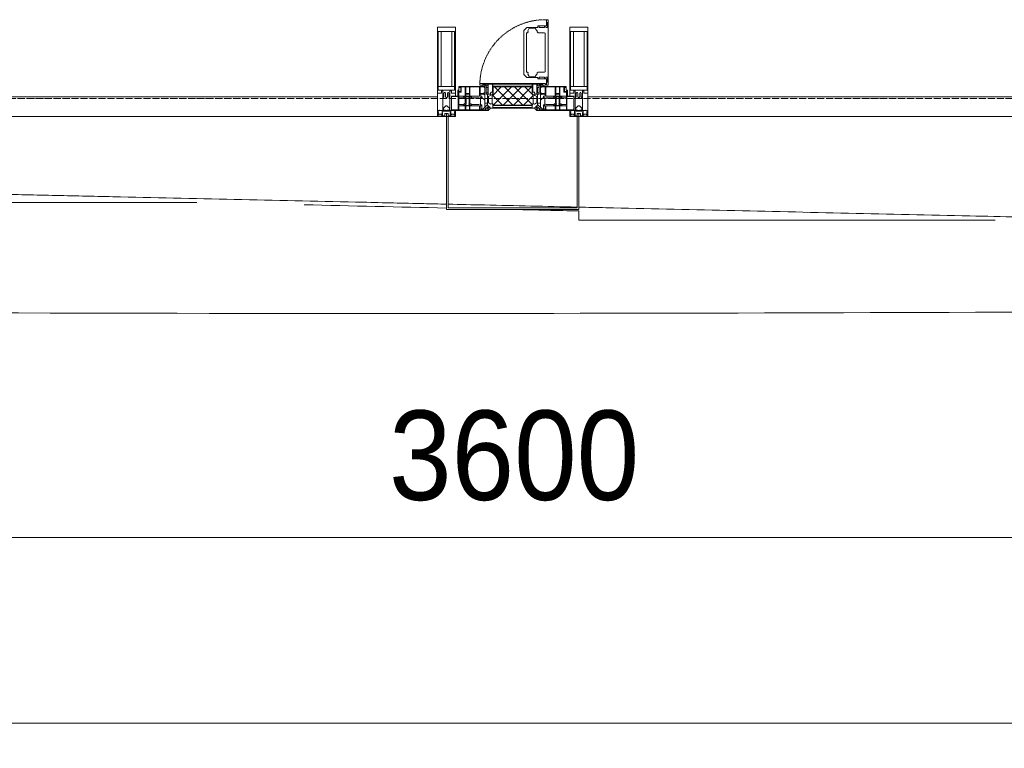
# Model space of a CAD drawing. Header units: millimetres. Extents: x 5617 to 109543, y 7718 to 202726.
# Tile 14 of 84: x 37237 to 39988, y 13585 to 15621. Entities that reach past the tile are written whole.
import ezdxf

# ---------------------------------------------------------------- set-up
doc = ezdxf.new("R2010")
doc.units = ezdxf.units.MM
doc.linetypes.add('-D1-02х01', pattern=[3, 2, -1])
doc.linetypes.add('ADSK_Линия сетки', pattern=[25, 20, -2.5, 0, -2.5])
for name, color, linetype, lineweight in [('Импосты витража', 7, 'Continuous', 18), ('Колонны', 7, 'Continuous', 18), ('Окна', 7, 'Continuous', 18), ('Оси', 7, 'Continuous', 9), ('Панели витража', 7, 'Continuous', 18), ('Размеры', 7, 'Continuous', 9), ('Размеры-100', 7, 'Continuous', 9), ('Форма', 7, 'Continuous', 18), ('Формообразующий элемент-перекрытие', 7, 'Continuous', 18), ('Элементы узлов', 7, 'Continuous', 18)]:
    doc.layers.add(name, color=color, linetype=linetype, lineweight=lineweight)
doc.styles.add('Arial', font='arial.ttf', dxfattribs={"width": 0.9, "height": 250})
doc.dimstyles.new('Основной_2_5_мм', dxfattribs={"dimscale": 304.8, "dimtxt": 255.06485, "dimasz": 0.463911, "dimexe": 0.492126, "dimexo": 0.492126, "dimgap": 0.098425, "dimtad": 1, "dimdec": 0, "dimdsep": 46, "dimtxsty": 'Arial', "dimblk1": 'OBLIQUE', "dimblk2": 'OBLIQUE', "dimsah": 1, "dimcen": 0.09, "dimdle": 0.492126, "dimazin": 2, "dimtfac": 1, "dimtdec": 4, "dimtix": 1, "dimtmove": 0, "dimatfit": 3, "dimfxl": 1, "dimtvp": 1, "dimtolj": 1, "dimtzin": 0, "dimlwd": 20, "dimlwe": 20, "dimarcsym": 2})

# ---------------------------------------------------------------- blocks, each defined once
blk = doc.blocks.new('System Panel - A_PAN_Glass-7508020-МКСС_К4_L16_54_900_')
at = {"layer": 'Панели витража', "color": 253, "lineweight": 5, "true_color": 0xaaaaaa}
for p, q in [((656.25, 55), (-656.25, 55)), ((-656.25, 55), (-656.25, 0)), ((656.25, 0), (656.25, 55)), ((-656.25, 0), (656.25, 0))]:
    blk.add_line(p, q, dxfattribs=at)
blk = doc.blocks.new('A_PAN_Створка - 383мм-V57-МКСС_К4_L16_54_900_')
at = {"layer": 'Панели витража', "lineweight": 5}
h = blk.add_hatch(dxfattribs=at)
h.set_pattern_fill('FP_8', color=256, style=0, pattern_type=2)
h.set_pattern_definition([(45, (-109750, -15350), (-14.1421356, 14.1421356), []), (135, (-109750, -15350), (-14.1421356, -14.1421356), [])])
h.paths.add_polyline_path([(54.5, 31.8), (54.9, 34.1), (57.2, 36.4), (57.2, 60.8), (54.6, 63.4), (53.6, 82.7), (-54.6, 81.8), (-54.6, 63.4), (-57.2, 60.8), (-57.2, 36.4), (-54.9, 34.1), (-54.5, 31.8)])
at = {"layer": 'Окна', "lineweight": 5}
for p, q in [((39.7, 249), (31.1, 240.4)), ((70.1, 249), (39.7, 249)), ((70.1, 252.9), (70.1, 249)), ((95.1, 252.9), (70.1, 252.9)), ((74.1, 248.4), (74.1, 252.9)), ((89.1, 248.4), (74.1, 248.4)), ((89.1, 252.9), (89.1, 248.4)), ((93.1, 248.4), (93.1, 252.9)), ((97.9, 248.4), (93.1, 248.4)), ((95.1, 270.5), (95.1, 252.9)), ((99.6, 270.5), (95.1, 270.5)), ((97.9, 262.4), (95.1, 262.4)), ((97.9, 262.4), (97.9, 248.4)), ((99.6, 270.5), (99.6, 87.5)), ((31.1, 117.6), (31.1, 240.4)), ((41.4, 234.2), (39.1, 233.8)), ((39.1, 179), (39.1, 233.8)), ((41.4, 234.2), (43.5, 236.3)), ((45, 244.7), (42.3, 239.8)), ((42.3, 239.8), (43.5, 236.3)), ((45.9, 246.8), (45, 244.7)), ((63.3, 246.8), (45.9, 246.8)), ((64.1, 245), (63.3, 246.8)), ((64.1, 245), (66.7, 241)), ((66.7, 241), (68.6, 239.7)), ((68.6, 239.7), (68.6, 236.4)), ((68.6, 236.4), (71.1, 233.9)), ((71.1, 233.9), (89.5, 233.9)), ((89.5, 233.9), (90.6, 232.8)), ((90.6, 125.2), (90.6, 232.8)), ((39.1, 179), (39.1, 124.2)), ((39.7, 109), (31.1, 117.6)), ((41.4, 123.8), (39.1, 124.2)), ((41.4, 123.8), (43.5, 121.7)), ((42.3, 118.2), (43.5, 121.7)), ((45, 113.3), (42.3, 118.2)), ((45.9, 111.2), (45, 113.3)), ((63.3, 111.2), (45.9, 111.2)), ((64.1, 113), (63.3, 111.2)), ((64.1, 113), (66.7, 117)), ((66.7, 117), (68.6, 118.3)), ((68.6, 121.6), (71.1, 124.1)), ((68.6, 118.3), (68.6, 121.6)), ((71.1, 124.1), (89.5, 124.1)), ((89.5, 124.1), (90.6, 125.2)), ((-150, 84), (-78, 84)), ((-150, 73.5), (-150, 84)), ((-91.5, 92), (91.5, 92)), ((-91.5, 87.5), (-91.5, 92)), ((-73.9, 87.5), (-91.5, 87.5)), ((-78, 84), (-78, 23.5)), ((-73.9, 62.5), (-73.9, 87.5)), ((70.1, 109), (39.7, 109)), ((70.1, 105.1), (70.1, 109)), ((95.1, 105.1), (70.1, 105.1)), ((73.9, 87.5), (73.9, 62.5)), ((91.5, 87.5), (73.9, 87.5)), ((74.1, 109.6), (74.1, 105.1)), ((89.1, 109.6), (74.1, 109.6)), ((78, 84), (150, 84)), ((78, 23.5), (78, 84)), ((89.1, 105.1), (89.1, 109.6)), ((91.5, 92), (91.5, 87.5)), ((93.1, 109.6), (93.1, 105.1)), ((97.9, 109.6), (93.1, 109.6)), ((95.1, 87.5), (95.1, 105.1)), ((97.9, 95.6), (95.1, 95.6)), ((99.6, 87.5), (95.1, 87.5)), ((97.9, 95.6), (97.9, 109.6)), ((150, 84), (150, 73.5)), ((-171, 57), (-156, 57)), ((-171, 17), (-171, 57)), ((-153, 73.5), (-150, 73.5)), ((-153, 60), (-153, 73.5)), ((-70, 62.5), (-73.9, 62.5)), ((-70, 32.1), (-70, 62.5)), ((70, 62.5), (70, 32.1)), ((73.9, 62.5), (70, 62.5)), ((150, 73.5), (153, 73.5)), ((153, 73.5), (153, 60)), ((156, 57), (171, 57)), ((171, 57), (171, 17)), ((-61.4, 23.5), (-70, 32.1)), ((70, 32.1), (61.4, 23.5)), ((-67.9, 17), (-171, 17)), ((-78, 23.5), (-67.9, 23.5)), ((-67.9, 23.5), (-64.6, 26.8)), ((-67.9, 17), (-67.9, 23.5)), ((-61.4, 23.5), (-67.9, 17)), ((-64.6, 26.8), (-61.4, 23.5)), ((61.4, 23.5), (-61.4, 23.5)), ((61.4, 23.5), (64.6, 26.8)), ((67.9, 17), (61.4, 23.5)), ((64.6, 26.8), (67.9, 23.5)), ((67.9, 23.5), (67.9, 17)), ((67.9, 23.5), (78, 23.5)), ((171, 17), (67.9, 17))]:
    blk.add_line(p, q, dxfattribs=at)
at = {"layer": 'Окна', "color": 253, "lineweight": 5, "true_color": 0xaaaaaa}
for p, q in [((-85, 84), (-85, 87.5)), ((-85, 87.5), (-78, 87.5)), ((-78, 84), (-85, 84)), ((-78, 87.5), (-78, 84)), ((78, 87.5), (78, 84)), ((85, 87.5), (78, 87.5)), ((78, 84), (85, 84)), ((85, 84), (85, 87.5)), ((-171, 55.5), (-152, 55.5)), ((-152, 20), (-152, 73.5)), ((-150.5, 69.5), (-150.5, 73.5)), ((-145, 69.5), (-150.5, 69.5)), ((-150.5, 33.6), (-150.5, 68)), ((-150.5, 68), (-143.5, 68)), ((-150.5, 56.6), (-132.4, 56.6)), ((-148.5, 82.5), (-132.4, 82.5)), ((-148.5, 81), (-148.5, 82.5)), ((-143.5, 81), (-148.5, 81)), ((-145, 69.5), (-145, 79.5)), ((-143.5, 68), (-143.5, 81)), ((-132.4, 56.6), (-132.4, 82.5)), ((-131, 82.5), (-120.8, 82.5)), ((-131, 82.5), (-131, 64.6)), ((-131, 64.6), (-120.8, 64.6)), ((-131, 56.5), (-131, 62.6)), ((-120.8, 62.6), (-131, 62.6)), ((-131, 56.5), (-120.8, 56.5)), ((-131, 55.1), (-131, 52.7)), ((-120.8, 55.1), (-131, 55.1)), ((-120.8, 82.5), (-120.8, 64.6)), ((-120.8, 56.5), (-120.8, 62.6)), ((-120.8, 55.1), (-120.8, 52.7)), ((-119.3, 82.5), (-92.5, 82.5)), ((-119.3, 56.6), (-119.3, 82.5)), ((-92.5, 56.6), (-119.3, 56.6)), ((-92.5, 56.6), (-92.5, 82.5)), ((-90.8, 82.5), (-79.5, 82.5)), ((-90.8, 64.6), (-90.8, 82.5)), ((-80.1, 64.6), (-90.8, 64.6)), ((-90.8, 62.7), (-90.8, 56.6)), ((-80.4, 62.7), (-90.8, 62.7)), ((-90.8, 56.6), (-85.9, 56.6)), ((-85.9, 56.6), (-85.9, 53.5)), ((-80.4, 61.1), (-80.4, 62.7)), ((-78, 61.1), (-80.4, 61.1)), ((-80.1, 66.1), (-80.1, 64.6)), ((-78, 66.1), (-80.1, 66.1)), ((-79.5, 82.5), (-79.5, 80.6)), ((-79.5, 80.6), (-78, 80.6)), ((-78, 66.1), (-78, 61.1)), ((79.5, 80.6), (78, 80.6)), ((78, 66.1), (78, 61.1)), ((78, 66.1), (80.1, 66.1)), ((78, 61.1), (80.4, 61.1)), ((90.8, 82.5), (79.5, 82.5)), ((79.5, 82.5), (79.5, 80.6)), ((80.1, 66.1), (80.1, 64.6)), ((80.1, 64.6), (90.8, 64.6)), ((80.4, 62.7), (90.8, 62.7)), ((80.4, 61.1), (80.4, 62.7)), ((85.9, 56.6), (85.9, 53.5)), ((90.8, 56.6), (85.9, 56.6)), ((90.8, 64.6), (90.8, 82.5)), ((90.8, 62.7), (90.8, 56.6)), ((119.3, 82.5), (92.5, 82.5)), ((92.5, 56.6), (92.5, 82.5)), ((92.5, 56.6), (119.3, 56.6)), ((119.3, 56.6), (119.3, 82.5)), ((120.8, 82.5), (120.8, 64.6)), ((131, 82.5), (120.8, 82.5)), ((131, 64.6), (120.8, 64.6)), ((120.8, 56.5), (120.8, 62.6)), ((120.8, 62.6), (131, 62.6)), ((131, 56.5), (120.8, 56.5)), ((120.8, 55.1), (120.8, 52.7)), ((120.8, 55.1), (131, 55.1)), ((131, 82.5), (131, 64.6)), ((131, 56.5), (131, 62.6)), ((131, 55.1), (131, 52.7)), ((132.4, 56.6), (132.4, 82.5)), ((148.5, 82.5), (132.4, 82.5)), ((150.5, 56.6), (132.4, 56.6)), ((143.5, 81), (148.5, 81)), ((143.5, 68), (143.5, 81)), ((150.5, 68), (143.5, 68)), ((145, 69.5), (145, 79.5)), ((145, 69.5), (150.5, 69.5)), ((148.5, 81), (148.5, 82.5)), ((150.5, 69.5), (150.5, 73.5)), ((150.5, 33.6), (150.5, 68)), ((152, 20), (152, 73.5)), ((171, 55.5), (152, 55.5)), ((-136.4, 52.4), (-150.5, 52.4)), ((-136.3, 33.6), (-150.5, 33.6)), ((-150.5, 29.4), (-132.4, 29.4)), ((-150.5, 17), (-150.5, 29.4)), ((-137.2, 54.8), (-135.8, 50.8)), ((-132.5, 54.8), (-137.2, 54.8)), ((-137.2, 31), (-135.8, 35)), ((-132.5, 31), (-137.2, 31)), ((-132.1, 49), (-135.8, 50.8)), ((-132.1, 36.8), (-135.8, 35)), ((-132.5, 53.8), (-133.4, 52)), ((-133.4, 52), (-130.1, 50.4)), ((-133.4, 33.7), (-130.1, 35.3)), ((-132.5, 31.9), (-133.4, 33.7)), ((-132.5, 53.8), (-132.5, 54.8)), ((-132.5, 31.9), (-132.5, 31)), ((-132.4, 29.4), (-132.4, 18.6)), ((-132.1, 49), (-132.1, 36.8)), ((-129.4, 51.1), (-131, 52.7)), ((-129.4, 34.6), (-131, 33)), ((-131, 30.9), (-131, 33)), ((-120.8, 30.9), (-131, 30.9)), ((-131, 29.5), (-120.8, 29.5)), ((-131, 18.2), (-131, 29.5)), ((-130.1, 50.4), (-129.4, 51.1)), ((-130.1, 35.3), (-130.1, 50.4)), ((-130.1, 35.3), (-129.4, 34.6)), ((-122.4, 51.1), (-120.8, 52.7)), ((-121.7, 50.4), (-122.4, 51.1)), ((-121.7, 35.3), (-122.4, 34.6)), ((-122.4, 34.6), (-120.8, 33)), ((-118.4, 52), (-121.7, 50.4)), ((-121.7, 35.3), (-121.7, 50.4)), ((-118.4, 33.7), (-121.7, 35.3)), ((-120.8, 30.9), (-120.8, 33)), ((-120.8, 18.2), (-120.8, 29.5)), ((-119.7, 49), (-115.9, 50.8)), ((-119.7, 49), (-119.7, 36.8)), ((-119.7, 36.8), (-115.9, 35)), ((-119.3, 54.8), (-114.6, 54.8)), ((-119.3, 53.8), (-119.3, 54.8)), ((-119.3, 53.8), (-118.4, 52)), ((-119.3, 31.9), (-118.4, 33.7)), ((-119.3, 31.9), (-119.3, 31)), ((-119.3, 31), (-114.6, 31)), ((-92.5, 29.4), (-119.3, 29.4)), ((-119.3, 29.4), (-119.3, 18.6)), ((-114.6, 54.8), (-115.9, 50.8)), ((-114.6, 31), (-115.9, 35)), ((-94.1, 33.5), (-115.4, 33.5)), ((-94.1, 52.5), (-115.3, 52.5)), ((-89.9, 50.9), (-94.1, 52.5)), ((-89.9, 35.1), (-94.1, 33.5)), ((-92.5, 18.6), (-92.5, 29.4)), ((-90.8, 18.5), (-90.8, 29.4)), ((-90.8, 29.4), (-85.9, 29.4)), ((-89.9, 52.2), (-88.6, 53.5)), ((-89.9, 52.2), (-89.9, 50.9)), ((-89.9, 35.1), (-89.9, 50.9)), ((-89.9, 32.5), (-89.9, 35.1)), ((-85.9, 32.5), (-89.9, 32.5)), ((-85.9, 53.5), (-88.6, 53.5)), ((-85.9, 53.5), (-78, 45.6)), ((-85.9, 29.4), (-85.9, 32.5)), ((-85.9, 21.9), (-85.9, 29.4)), ((-70, 33.8), (-83.4, 20.4)), ((-78, 45.6), (-78, 36.8)), ((-78, 36.8), (-70, 36.8)), ((-67.2, 29.3), (-73, 23.5)), ((-70, 36.8), (-70, 33.8)), ((-64.6, 26.8), (-67.2, 29.3)), ((64.6, 26.8), (67.2, 29.3)), ((67.2, 29.3), (73, 23.5)), ((70, 36.8), (70, 33.8)), ((78, 36.8), (70, 36.8)), ((70, 33.8), (83.4, 20.4)), ((85.9, 53.5), (78, 45.6)), ((78, 45.6), (78, 36.8)), ((85.9, 53.5), (88.6, 53.5)), ((85.9, 32.5), (89.9, 32.5)), ((85.9, 29.4), (85.9, 32.5)), ((85.9, 21.9), (85.9, 29.4)), ((90.8, 29.4), (85.9, 29.4)), ((89.9, 52.2), (88.6, 53.5)), ((89.9, 50.9), (94.1, 52.5)), ((89.9, 52.2), (89.9, 50.9)), ((89.9, 35.1), (89.9, 50.9)), ((89.9, 35.1), (94.1, 33.5)), ((89.9, 32.5), (89.9, 35.1)), ((90.8, 18.5), (90.8, 29.4)), ((92.5, 18.6), (92.5, 29.4)), ((92.5, 29.4), (119.3, 29.4)), ((94.1, 52.5), (115.3, 52.5)), ((94.1, 33.5), (115.4, 33.5)), ((114.6, 54.8), (115.9, 50.8)), ((119.3, 54.8), (114.6, 54.8)), ((114.6, 31), (115.9, 35)), ((119.3, 31), (114.6, 31)), ((119.7, 49), (115.9, 50.8)), ((119.7, 36.8), (115.9, 35)), ((119.3, 53.8), (118.4, 52)), ((118.4, 52), (121.7, 50.4)), ((118.4, 33.7), (121.7, 35.3)), ((119.3, 31.9), (118.4, 33.7)), ((119.3, 53.8), (119.3, 54.8)), ((119.3, 31.9), (119.3, 31)), ((119.3, 29.4), (119.3, 18.6)), ((119.7, 49), (119.7, 36.8)), ((122.4, 51.1), (120.8, 52.7)), ((122.4, 34.6), (120.8, 33)), ((120.8, 30.9), (120.8, 33)), ((120.8, 30.9), (131, 30.9)), ((120.8, 18.2), (120.8, 29.5)), ((131, 29.5), (120.8, 29.5)), ((121.7, 50.4), (122.4, 51.1)), ((121.7, 35.3), (121.7, 50.4)), ((121.7, 35.3), (122.4, 34.6)), ((129.4, 51.1), (131, 52.7)), ((130.1, 50.4), (129.4, 51.1)), ((130.1, 35.3), (129.4, 34.6)), ((129.4, 34.6), (131, 33)), ((133.4, 52), (130.1, 50.4)), ((130.1, 35.3), (130.1, 50.4)), ((133.4, 33.7), (130.1, 35.3)), ((131, 30.9), (131, 33)), ((131, 18.2), (131, 29.5)), ((132.1, 49), (135.8, 50.8)), ((132.1, 49), (132.1, 36.8)), ((132.1, 36.8), (135.8, 35)), ((150.5, 29.4), (132.4, 29.4)), ((132.4, 29.4), (132.4, 18.6)), ((132.5, 54.8), (137.2, 54.8)), ((132.5, 53.8), (132.5, 54.8)), ((132.5, 53.8), (133.4, 52)), ((132.5, 31.9), (133.4, 33.7)), ((132.5, 31.9), (132.5, 31)), ((132.5, 31), (137.2, 31)), ((137.2, 54.8), (135.8, 50.8)), ((137.2, 31), (135.8, 35)), ((136.3, 33.6), (150.5, 33.6)), ((136.4, 52.4), (150.5, 52.4)), ((150.5, 17), (150.5, 29.4)), ((-171, 18.5), (-153.5, 18.5)), ((-153.5, 18.5), (-152, 20)), ((-132.4, 18.6), (-150.5, 18.6)), ((-120.8, 18.2), (-131, 18.2)), ((-119.3, 18.6), (-92.5, 18.6)), ((-87.3, 18.5), (-90.8, 18.5)), ((-87.3, 21.9), (-85.9, 21.9)), ((-87.3, 20.4), (-87.3, 21.9)), ((-87.3, 20.4), (-87.3, 18.5)), ((-84.8, 20.4), (-87.3, 20.4)), ((-85.9, 18.2), (-85.9, 20.4)), ((-75.9, 18.2), (-85.9, 18.2)), ((-83.4, 20.4), (-84.8, 20.4)), ((-75.9, 23.5), (-73, 23.5)), ((-75.9, 21.5), (-75.9, 23.5)), ((-75.9, 21.5), (-75.9, 18.2)), ((-74.9, 21.5), (-75.9, 21.5)), ((-74.9, 17.9), (-74.9, 21.5)), ((-68.9, 17.9), (-74.9, 17.9)), ((-68.9, 21.5), (-68.9, 17.9)), ((-67.9, 21.5), (-68.9, 21.5)), ((-67.9, 23.5), (-64.6, 26.8)), ((-67.9, 21.5), (-67.9, 23.5)), ((67.9, 23.5), (64.6, 26.8)), ((67.9, 21.5), (67.9, 23.5)), ((67.9, 21.5), (68.9, 21.5)), ((68.9, 21.5), (68.9, 17.9)), ((68.9, 17.9), (74.9, 17.9)), ((75.9, 23.5), (73, 23.5)), ((74.9, 21.5), (75.9, 21.5)), ((74.9, 17.9), (74.9, 21.5)), ((75.9, 21.5), (75.9, 23.5)), ((75.9, 21.5), (75.9, 18.2)), ((75.9, 18.2), (85.9, 18.2)), ((83.4, 20.4), (84.8, 20.4)), ((84.8, 20.4), (87.3, 20.4)), ((87.3, 21.9), (85.9, 21.9)), ((85.9, 18.2), (85.9, 20.4)), ((87.3, 20.4), (87.3, 21.9)), ((87.3, 20.4), (87.3, 18.5)), ((87.3, 18.5), (90.8, 18.5)), ((119.3, 18.6), (92.5, 18.6)), ((120.8, 18.2), (131, 18.2)), ((132.4, 18.6), (150.5, 18.6)), ((153.5, 18.5), (152, 20)), ((171, 18.5), (153.5, 18.5))]:
    blk.add_line(p, q, dxfattribs=at)
at = {"layer": 'Окна', "linetype": '-D1-02х01', "lineweight": 5}
blk.add_arc((91.4, 87.5), 183, 88.8555, 178.5909, dxfattribs=at)
at = {"layer": 'Окна', "lineweight": 5}
for centre, start, end in [((-156, 60), 270, 360), ((156, 60), 180, 270)]:
    blk.add_arc(centre, 3, start, end, dxfattribs=at)
at = {"layer": 'Элементы узлов', "color": 253, "lineweight": 5, "true_color": 0xaaaaaa}
for p, q in [((-91.5, 92), (-91.5, 87.5)), ((-91.5, 92), (91.5, 92)), ((-91.5, 87.5), (-73.9, 87.5)), ((-83.4, 90.3), (-69.4, 90.3)), ((-83.4, 90.3), (-83.4, 87.5)), ((-73.9, 87.5), (-73.9, 62.5)), ((-69.4, 85.5), (-73.9, 85.5)), ((-69.4, 90.3), (-69.4, 85.5)), ((-67.9, 89.3), (-66.9, 90.3)), ((-67.9, 62.5), (-67.9, 89.3)), ((-66.9, 90.3), (-57.4, 90.3)), ((-57.4, 90.3), (-56.4, 89.4)), ((-56.4, 89.4), (-56.4, 67.7)), ((-53.9, 90.3), (-54.9, 89.3)), ((-54.9, 89.3), (-54.9, 85.6)), ((-54.9, 85.6), (-53.9, 84.6)), ((-54.9, 81.9), (-53.8, 83)), ((-53.6, 82.7), (-54.6, 81.8)), ((53.9, 90.3), (-53.9, 90.3)), ((-53.9, 84.6), (53.9, 84.6)), ((53.8, 83), (-53.8, 83)), ((53.6, 82.7), (-53.6, 82.7)), ((54.6, 81.8), (53.6, 82.7)), ((54.9, 81.9), (53.8, 83)), ((53.9, 90.3), (54.9, 89.3)), ((54.9, 85.6), (53.9, 84.6)), ((54.9, 89.3), (54.9, 85.6)), ((57.4, 90.3), (56.4, 89.4)), ((56.4, 89.4), (56.4, 67.7)), ((66.9, 90.3), (57.4, 90.3)), ((67.9, 89.3), (66.9, 90.3)), ((67.9, 62.5), (67.9, 89.3)), ((69.4, 90.3), (69.4, 85.5)), ((83.4, 90.3), (69.4, 90.3)), ((69.4, 85.5), (73.9, 85.5)), ((91.5, 87.5), (73.9, 87.5)), ((73.9, 87.5), (73.9, 62.5)), ((83.4, 90.3), (83.4, 87.5)), ((91.5, 92), (91.5, 87.5)), ((-73.9, 81.5), (-69.4, 81.5)), ((-69.4, 66.5), (-73.9, 66.5)), ((-73.9, 62.5), (-70, 62.5)), ((-70, 62.5), (-70, 32.1)), ((-69.4, 81.5), (-69.4, 66.5)), ((-61.7, 62.5), (-67.9, 62.5)), ((-66, 56.5), (-67.8, 55.7)), ((-67.8, 55.7), (-67.8, 38.3)), ((-66, 56.5), (-62, 59.1)), ((-62, 59.1), (-60.7, 61)), ((-60.1, 67.7), (-61.7, 64.9)), ((-61.7, 64.9), (-61.7, 62.5)), ((-60.7, 61), (-57.4, 61)), ((-56.4, 67.7), (-60.1, 67.7)), ((-57.4, 61), (-54.9, 63.5)), ((-54.6, 63.4), (-57.2, 60.8)), ((-57.2, 60.8), (-57.2, 36.4)), ((-54.9, 63.5), (-54.9, 81.9)), ((-54.6, 81.8), (-54.6, 63.4)), ((54.6, 63.4), (54.6, 81.8)), ((57.2, 60.8), (54.6, 63.4)), ((54.9, 63.5), (54.9, 81.9)), ((57.4, 61), (54.9, 63.5)), ((56.4, 67.7), (60.1, 67.7)), ((57.2, 36.4), (57.2, 60.8)), ((60.7, 61), (57.4, 61)), ((60.1, 67.7), (61.7, 64.9)), ((62, 59.1), (60.7, 61)), ((61.7, 64.9), (61.7, 62.5)), ((61.7, 62.5), (67.9, 62.5)), ((66, 56.5), (62, 59.1)), ((66, 56.5), (67.8, 55.7)), ((67.8, 55.7), (67.8, 38.3)), ((69.4, 81.5), (69.4, 66.5)), ((73.9, 81.5), (69.4, 81.5)), ((69.4, 66.5), (73.9, 66.5)), ((70, 62.5), (70, 32.1)), ((73.9, 62.5), (70, 62.5)), ((-70, 32.1), (-61.4, 23.5)), ((-67.8, 38.3), (-65.7, 37.4)), ((-65.7, 37.4), (-60.8, 34.7)), ((-60.8, 34.7), (-57.3, 35.9)), ((-55.2, 33.8), (-57.3, 35.9)), ((-57.2, 36.4), (-54.9, 34.1)), ((-55.2, 33.8), (-54.8, 31.5)), ((-54.9, 34.1), (-54.5, 31.8)), ((-53.9, 30.5), (-54.9, 29.5)), ((-54.9, 29.5), (-54.9, 25.8)), ((0, 31.5), (-54.8, 31.5)), ((-54.5, 31.8), (54.5, 31.8)), ((53.9, 30.5), (-53.9, 30.5)), ((0, 31.5), (54.8, 31.5)), ((53.9, 30.5), (54.9, 29.5)), ((54.5, 31.8), (54.9, 34.1)), ((55.2, 33.8), (54.8, 31.5)), ((54.9, 34.1), (57.2, 36.4)), ((54.9, 29.5), (54.9, 25.8)), ((55.2, 33.8), (57.3, 35.9)), ((60.8, 34.7), (57.3, 35.9)), ((65.7, 37.4), (60.8, 34.7)), ((70, 32.1), (61.4, 23.5)), ((67.8, 38.3), (65.7, 37.4)), ((61.4, 23.5), (-61.4, 23.5)), ((-54.9, 25.8), (-53.9, 24.8)), ((-53.9, 24.8), (53.9, 24.8)), ((54.9, 25.8), (53.9, 24.8))]:
    blk.add_line(p, q, dxfattribs=at)
blk = doc.blocks.new('Rectangular Mullion - 50Wx250H-2623690-МКСС_К4_L16_54_900_')
at = {"layer": 'Элементы узлов', "color": 253, "lineweight": 5, "true_color": 0xaaaaaa}
for p, q in [((-25, 65.2), (-25, 250)), ((-25, 250), (0, 250)), ((25, 250), (0, 250)), ((25, 65.2), (25, 250)), ((-23, 237.3), (0, 237.3)), ((-23, 237.3), (-23, 73.6)), ((-14.9, 84), (-14.9, 237.3)), ((23, 237.3), (0, 237.3)), ((14.9, 84), (14.9, 237.3)), ((23, 237.3), (23, 73.6)), ((0, 84), (-23, 84)), ((0, 84), (23, 84)), ((-14, 65.2), (-25, 65.2)), ((-0.5, 73.6), (-23, 73.6)), ((-14, 71.3), (-14, 65.2)), ((-10, 71.3), (-14, 71.3)), ((-10, 53), (-10, 71.3)), ((-7, 65.2), (-5.9, 67.3)), ((-7, 65.2), (-7, 54.7)), ((-4.1, 67.3), (-5.9, 67.3)), ((-4.1, 67.3), (-2.9, 65.1)), ((-2.9, 65.1), (-2.9, 54.6)), ((0.5, 73.6), (23, 73.6)), ((4.1, 67.3), (2.9, 65.1)), ((2.9, 65.1), (2.9, 54.6)), ((4.1, 67.3), (5.9, 67.3)), ((7, 65.2), (5.9, 67.3)), ((7, 65.2), (7, 54.7)), ((10, 71.3), (14, 71.3)), ((10, 53), (10, 71.3)), ((14, 71.3), (14, 65.2)), ((14, 65.2), (25, 65.2)), ((-8.7, 53), (-10, 53)), ((-10, 53), (-10, 17)), ((-8.7, 53), (-7, 54.7)), ((-8.5, 23), (-1.5, 30)), ((-1.3, 53), (-2.9, 54.6)), ((-1.5, 30), (0, 30)), ((0, 53), (-1.3, 53)), ((0, 53), (1.3, 53)), ((1.5, 30), (0, 30)), ((1.3, 53), (2.9, 54.6)), ((8.5, 23), (1.5, 30)), ((8.7, 53), (7, 54.7)), ((8.7, 53), (10, 53)), ((10, 53), (10, 17)), ((-23.8, 14.6), (-25, 14.2)), ((-25, 0), (-25, 14.2)), ((-22.3, 17), (-23.8, 17)), ((-23.8, 17), (-23.8, 14.6)), ((-22.5, 10.6), (-23.8, 14.6)), ((-22.5, 10.6), (-23.7, 9.9)), ((-23.7, 1.3), (-23.7, 9.9)), ((-23.7, 1.3), (-11.8, 1.3)), ((-23.2, 10.2), (-22.5, 8)), ((-22.5, 8), (-22.5, 4.5)), ((-21.3, 4.5), (-22.5, 4.5)), ((-22.3, 17), (-22.3, 16)), ((-22.3, 16), (-21.3, 16)), ((-19, 17.6), (-21.3, 16)), ((-21.3, 4.5), (-21.3, 6.5)), ((-21.3, 6.5), (-14.2, 6.5)), ((-18.4, 16.6), (-19, 17.6)), ((-7.4, 16.6), (-18.4, 16.6)), ((-14.2, 6.5), (-14.2, 4.5)), ((-13.2, 4.5), (-14.2, 4.5)), ((-13.2, 4.5), (-12.2, 7.2)), ((-12.7, 7.6), (-11.3, 11.4)), ((-12.7, 7.6), (-11.8, 6.9)), ((-12.2, 9), (-12.2, 14.8)), ((-12.2, 14.8), (0, 14.8)), ((-11.8, 1.3), (-11.8, 6.9)), ((-10.5, 11.2), (-11.3, 11.4)), ((-10.5, 1.5), (-10.5, 11.2)), ((-4.8, 1.5), (-10.5, 1.5)), ((-10, 17), (-7.5, 17)), ((-8.5, 18.5), (-8.5, 23)), ((-7.5, 18.5), (-8.5, 18.5)), ((-7.5, 17), (-7.5, 18.5)), ((-7.4, 18), (-7.4, 16.6)), ((-2.6, 18), (-7.4, 18)), ((0, 8), (-4.8, 8)), ((-4.8, 1.5), (-4.8, 8)), ((-2.6, 18), (-2.6, 16.8)), ((-2.6, 16.8), (0, 16.8)), ((2.6, 16.8), (0, 16.8)), ((0, 14.8), (0, 16.8)), ((0, 14.8), (0, 16.8)), ((12.2, 14.8), (0, 14.8)), ((0, 0), (0, 8)), ((0, 8), (4.8, 8)), ((0, 0), (0, 8)), ((2.6, 18), (2.6, 16.8)), ((2.6, 18), (7.4, 18)), ((4.8, 1.5), (4.8, 8)), ((4.8, 1.5), (10.5, 1.5)), ((7.4, 18), (7.4, 16.6)), ((7.4, 16.6), (18.4, 16.6)), ((7.5, 18.5), (8.5, 18.5)), ((7.5, 17), (7.5, 18.5)), ((10, 17), (7.5, 17)), ((8.5, 18.5), (8.5, 23)), ((10.5, 11.2), (11.3, 11.4)), ((10.5, 1.5), (10.5, 11.2)), ((12.7, 7.6), (11.3, 11.4)), ((12.7, 7.6), (11.8, 6.9)), ((11.8, 1.3), (11.8, 6.9)), ((23.7, 1.3), (11.8, 1.3)), ((12.2, 9), (12.2, 14.8)), ((13.2, 4.5), (12.2, 7.2)), ((13.2, 4.5), (14.2, 4.5)), ((21.3, 6.5), (14.2, 6.5)), ((14.2, 6.5), (14.2, 4.5)), ((18.4, 16.6), (19, 17.6)), ((19, 17.6), (21.3, 16)), ((22.3, 16), (21.3, 16)), ((21.3, 4.5), (21.3, 6.5)), ((21.3, 4.5), (22.5, 4.5)), ((22.3, 17), (22.3, 16)), ((22.3, 17), (23.8, 17)), ((22.5, 10.6), (23.8, 14.6)), ((22.5, 10.6), (23.7, 9.9)), ((23.2, 10.2), (22.5, 8)), ((22.5, 8), (22.5, 4.5)), ((23.7, 1.3), (23.7, 9.9)), ((23.8, 17), (23.8, 14.6)), ((23.8, 14.6), (25, 14.2)), ((25, 0), (25, 14.2)), ((-25, 0), (0, 0)), ((25, 0), (0, 0))]:
    blk.add_line(p, q, dxfattribs=at)
for centre, start, end in [((-0.5, 73.1), 360, 90), ((0.5, 73.1), 90, 180)]:
    blk.add_arc(centre, 0.5, start, end, dxfattribs=at)
blk = doc.blocks.new('Rectangular Mullion - R_StandardFrame_50Wx250H-V52-МКСС_К4_L16_54_900_')
at = {"layer": 'Импосты витража', "color": 253, "lineweight": 5, "true_color": 0xaaaaaa}
for p, q in [((-25, -250), (-25, 0)), ((-25, 0), (0, 0)), ((5, 0), (25, 0)), ((25, 0), (25, -17)), ((25, -57), (25, -250)), ((25, -250), (-25, -250))]:
    blk.add_line(p, q, dxfattribs=at)
blk = doc.blocks.new('Rectangular Mullion - R_StandardFrame_50Wx250H-V53-МКСС_К4_L16_54_900_')
at = {"layer": 'Импосты витража', "color": 253, "lineweight": 5, "true_color": 0xaaaaaa}
for p, q in [((-25, -17), (-25, 0)), ((-25, 0), (-5, 0)), ((0, 0), (25, 0)), ((25, 0), (25, -250)), ((-25, -250), (-25, -57)), ((25, -250), (-25, -250))]:
    blk.add_line(p, q, dxfattribs=at)
blk = doc.blocks.new('A_SLK_PAN_Type1 - Прямой тип панели Ф-1_1-7502471-МКСС_К4_L16_54_900_')
at = {"layer": 'Колонны', "lineweight": 5}
for p, q in [((-185, 260), (185, 260)), ((-185, 0), (-185, 260)), ((-180, 255), (-180, 0)), ((180, 255), (-180, 255)), ((180, 0), (180, 255)), ((185, 260), (185, 0)), ((-180, 0), (-185, 0)), ((185, 0), (180, 0))]:
    blk.add_line(p, q, dxfattribs=at)
blk = doc.blocks.new('A_OGR_PAN_Отлив - A_OGR_PAN_Отлив-6121461-МКСС_К4_L16_54_900_')
at = {"layer": 'Колонны', "color": 253, "lineweight": 5, "true_color": 0xaaaaaa}
for q in [(-681.2, -264), (481.8, -290)]:
    blk.add_line((-681.2, -290), q, dxfattribs=at)
blk = doc.blocks.new('A_OGR_PAN_Отлив - A_OGR_PAN_Отлив-6121470-МКСС_К4_L16_54_900_')
at = {"layer": 'Колонны', "color": 253, "lineweight": 5, "true_color": 0xaaaaaa}
for q in [(-681.2, -225.2), (-16.3, -240)]:
    blk.add_line((-681.2, -240), q, dxfattribs=at)
blk = doc.blocks.new('135_SLK_K4_AR_FCD_rvt-1-МКСС_К4_L16_54_900_')
at = {"layer": 'Форма', "color": 253, "lineweight": 9, "true_color": 0xaaaaaa}
for points, knots in [([(108202.4, 15135.4), (108240.1, 15134.6), (108334.2, 15132.5), (108485, 15129.2), (108711, 15124.3), (108993.5, 15118), (109275.9, 15111.7), (109466.4, 15107.4), (109543.9, 15105.6), (109565, 15105.2)], [-0.81089233, -0.81089233, -0.81089233, -0.81089233, -0.80769231, -0.80288462, -0.79807692, -0.78846154, -0.77884615, -0.77403846, -0.77225164, -0.77225164, -0.77225164, -0.77225164]), ([(109569.8, 15105), (109603.7, 15104.3), (109723.8, 15101.6), (109843.9, 15098.9), (109930.1, 15096.9)], [-0.77211541, -0.77211541, -0.77211541, -0.77211541, -0.76923077, -0.76189907, -0.76189907, -0.76189907, -0.76189907]), ([(109935.1, 15096.8), (109960.3, 15096.2), (110098.5, 15093.1), (110349.6, 15087.5), (110688.5, 15079.8), (111004.6, 15072.7), (111207.6, 15068.2), (111297.6, 15066.1)], [-0.76175834, -0.76175834, -0.76175834, -0.76175834, -0.75961538, -0.75, -0.74038462, -0.73076923, -0.72311748, -0.72311748, -0.72311748, -0.72311748])]:
    blk.add_open_spline(points, degree=3, knots=knots, dxfattribs=at)
at = {"layer": 'Форма', "color": 253, "lineweight": 5, "true_color": 0xaaaaaa}
blk.add_open_spline([(98675.1, 14913.4), (102255.4, 14846.2), (107526.6, 14775.6), (112939.9, 14812.1), (114511.7, 14829.1)], degree=3, knots=[36.467663, 36.467663, 36.467663, 36.467663, 55.669869, 63.58486, 63.58486, 63.58486, 63.58486], dxfattribs=at)
at = {"layer": 'Формообразующий элемент-перекрытие', "color": 253, "lineweight": 5, "true_color": 0xaaaaaa}
for points in [[(109565, 15094.3), (109432.5, 15097.3), (109300, 15100.3), (109167.4, 15103.3)], [(109935, 15086), (109875.3, 15087.3), (109815.6, 15088.7), (109755.9, 15090)]]:
    blk.add_open_spline(points, degree=3, dxfattribs=at)
at = {"layer": 'Импосты витража', "color": 253, "lineweight": 5, "true_color": 0xaaaaaa}
for p in [(109565, 15350), (109935, 15350)]:
    blk.add_blockref('Rectangular Mullion - 50Wx250H-2623690-МКСС_К4_L16_54_900_', p, dxfattribs=at)
at = {"layer": 'Импосты витража', "color": 253, "lineweight": 5, "true_color": 0xaaaaaa, "extrusion": (0, 0, -1), "rotation": 180}
for name, p in [('Rectangular Mullion - R_StandardFrame_50Wx250H-V52-МКСС_К4_L16_54_900_', (-109565, 15350)), ('Rectangular Mullion - R_StandardFrame_50Wx250H-V53-МКСС_К4_L16_54_900_', (-109935, 15350))]:
    blk.add_blockref(name, p, dxfattribs=at)
at = {"layer": 'Колонны', "color": 253, "lineweight": 5, "true_color": 0xaaaaaa, "rotation": 180}
blk.add_blockref('A_SLK_PAN_Type1 - Прямой тип панели Ф-1_1-7502471-МКСС_К4_L16_54_900_', (109750, 15350), dxfattribs=at)
at = {"layer": 'Колонны', "color": 253, "lineweight": 5, "true_color": 0xaaaaaa}
for name, p in [('A_OGR_PAN_Отлив - A_OGR_PAN_Отлив-6121470-МКСС_К4_L16_54_900_', (108883.8, 15350)), ('A_OGR_PAN_Отлив - A_OGR_PAN_Отлив-6121461-МКСС_К4_L16_54_900_', (110616.3, 15350))]:
    blk.add_blockref(name, p, dxfattribs=at)
at = {"layer": 'Панели витража', "color": 253, "lineweight": 5, "true_color": 0xaaaaaa}
for name, p in [('A_PAN_Створка - 383мм-V57-МКСС_К4_L16_54_900_', (109750, 15350)), ('System Panel - A_PAN_Glass-7508020-МКСС_К4_L16_54_900_', (108883.8, 15350)), ('System Panel - A_PAN_Glass-7508020-МКСС_К4_L16_54_900_', (110616.3, 15350))]:
    blk.add_blockref(name, p, dxfattribs=at)
blk = doc.blocks.new('DIMBLOCK11-МКСС_К4_L16_54_900_')
at = {"layer": 'Размеры-100', "lineweight": 20, "transparency": 16777216}
for p, q in [((36813.9, 14173.9), (36813.9, 14323.9)), ((40413.9, 14173.9), (40413.9, 14323.9)), ((36813.9, 14173.9), (40413.9, 14173.9)), ((36813.9, 14173.9), (36813.9, 14123.9)), ((40413.9, 14173.9), (40413.9, 14123.9))]:
    blk.add_line(p, q, dxfattribs=at)
at = {"layer": 'Размеры-100', "lineweight": 40, "transparency": 16777216}
for p, q in [((36813.9, 14173.9), (36884.6, 14244.6)), ((40413.9, 14173.9), (40484.6, 14244.6)), ((36813.9, 14173.9), (36743.2, 14103.2)), ((40413.9, 14173.9), (40343.2, 14103.2))]:
    blk.add_line(p, q, dxfattribs=at)
at = {"layer": 'Размеры-100', "color": 0, "lineweight": 20, "transparency": 16777216, "insert": (38268.6, 14528.5), "char_height": 250, "width": 828.765, "attachment_point": 1, "line_spacing_factor": 0.941778, "style": 'Arial'}
blk.add_mtext('3600', dxfattribs=at)
blk = doc.blocks.new('_Oblique')
at = {"color": 0, "linetype": 'ByBlock', "lineweight": -2}
blk.add_line((-0.5, -0.5), (0.5, 0.5), dxfattribs=at)
blk = doc.blocks.new('DIMBLOCK22-МКСС_К4_L16_54_900_')
at = {"layer": 'Размеры-100', "lineweight": 20, "transparency": 16777216}
for p, q in [((29613.9, 13655.3), (29613.9, 13805.3)), ((65613.9, 13655.3), (65613.9, 13805.3)), ((29463.9, 13655.3), (65763.9, 13655.3)), ((29613.9, 13655.3), (29613.9, 13605.3)), ((65613.9, 13655.3), (65613.9, 13605.3))]:
    blk.add_line(p, q, dxfattribs=at)
at = {"layer": 'Размеры-100', "lineweight": 40, "transparency": 16777216}
for p, q in [((29613.9, 13655.3), (29684.6, 13726)), ((65613.9, 13655.3), (65684.6, 13726)), ((29613.9, 13655.3), (29543.2, 13584.6)), ((65613.9, 13655.3), (65543.2, 13584.6))]:
    blk.add_line(p, q, dxfattribs=at)
at = {"layer": 'Размеры-100', "color": 0, "lineweight": 20, "transparency": 16777216, "insert": (47182.3, 14009.9), "char_height": 250, "width": 1035.956, "attachment_point": 1, "line_spacing_factor": 0.941778, "style": 'Arial'}
blk.add_mtext('36000', dxfattribs=at)

msp = doc.modelspace()

# ---------------------------------------------------------------- linework, layer by layer
at = {"layer": 'Оси', "linetype": 'ADSK_Линия сетки'}
msp.add_line((65663.9, 15400), (24981.8, 15400), dxfattribs=at)

# ---------------------------------------------------------------- block references
at = {"lineweight": 5}
msp.add_blockref('135_SLK_K4_AR_FCD_rvt-1-МКСС_К4_L16_54_900_', (-71136.1, 0), dxfattribs=at)

# ---------------------------------------------------------------- dimensions: what is measured, and where the dimension line sits
at = {"layer": 'Размеры', "lineweight": 20}
for base, p1, p2, override, picture, middle in [((40413.9, 14173.9), (36813.9, 14273.9), (40413.9, 14273.9), {"dimpost": '<>', "dimfxl": 3600}, 'DIMBLOCK11-МКСС_К4_L16_54_900_', (38613.9, 14331.6)), ((65613.9, 13655.3), (29613.9, 13755.3), (65613.9, 13755.3), {"dimpost": '<>', "dimfxl": 36000}, 'DIMBLOCK22-МКСС_К4_L16_54_900_', (47613.9, 13813.1))]:
    dim = msp.add_linear_dim(base=base, p1=p1, p2=p2, dimstyle='Основной_2_5_мм', override=override, dxfattribs=at)
    dim.commit()
    dim.dimension.update_dxf_attribs({"geometry": picture, "text_midpoint": middle})

doc.saveas('drawing.dxf')
